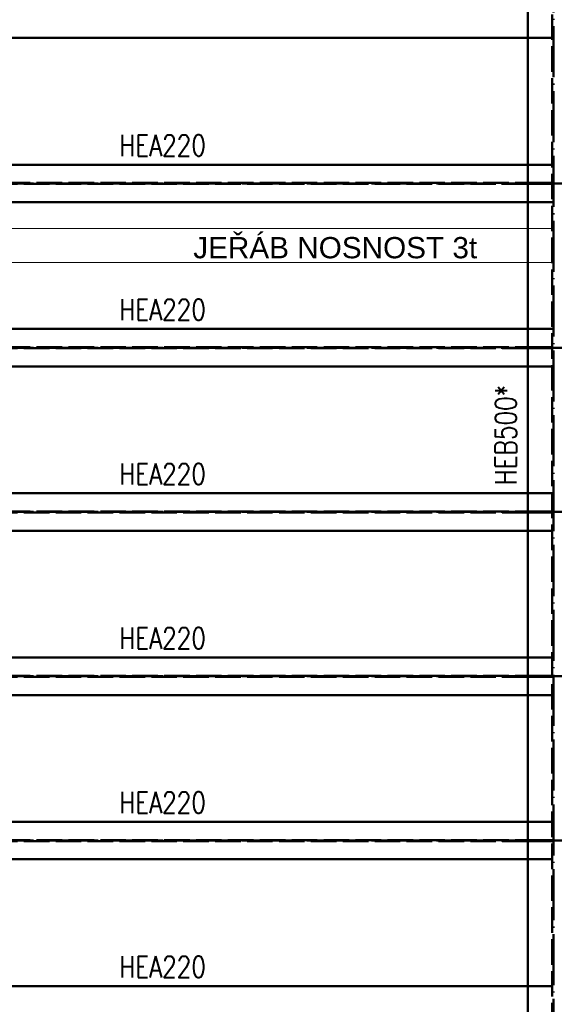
# Paper-space layout 'Layout1' of a CAD drawing. Extents: x -2 to 1033, y -36 to 596.
# Tile 14 of 69: x 161 to 224, y 347 to 463. Entities that reach past the tile are written whole.
import ezdxf

# ---------------------------------------------------------------- set-up
doc = ezdxf.new("R2010")
doc.units = 0
for name, pattern in [('ACAD_ISO02W100', [15, 12, -3]), ('ACAD_ISO04W100', [30.5, 24, -3, 0.5, -3]), ('HP_01_CER_B', [8, 5, -1, 1, -1])]:
    doc.linetypes.add(name, pattern=pattern)
for name, color, linetype, lineweight in [('SS_1.ET-HALA_TaO-RASTR', 7, 'HP_01_CER_B', 13), ('SS_2.ET-HALA_TaO-MOULDSHOP-HLAVNI_NOSNIK', 32, 'CONTINUOUS', 50), ('SS_2.ET-HALA_TaO-MOULDSHOP-JD-JERAB_3t', 9, 'CONTINUOUS', 13), ('SS_2.ET-HALA_TaO-MOULDSHOP-PODLAH.NOSNIK', 160, 'CONTINUOUS', 50), ('SS_POPIS_PROFILU', 13, 'CONTINUOUS', 25), ('SS_POPIS_PROFILU_S355', 2, 'CONTINUOUS', 35)]:
    doc.layers.add(name, color=color, linetype=linetype, lineweight=lineweight)
doc.styles.add('ARIAL', font='arial.ttf')
doc.styles.add('romans.shx', font='romans.shx', dxfattribs={"height": 5})

psp = doc.layouts.get("Layout1")

# ---------------------------------------------------------------- linework, layer by layer
at = {"layer": 'SS_1.ET-HALA_TaO-RASTR', "linetype": 'ACAD_ISO04W100', "ltscale": 0.25}
psp.add_line((29.7772, 424.1622), (477.0728, 424.1621), dxfattribs=at)
at = {"layer": 'SS_2.ET-HALA_TaO-MOULDSHOP-HLAVNI_NOSNIK', "color": 3, "linetype": 'ACAD_ISO02W100', "ltscale": 0.25}
psp.add_line((223.5617, 325.3622), (223.5617, 522.9621), dxfattribs=at)
at = {"layer": 'SS_2.ET-HALA_TaO-MOULDSHOP-HLAVNI_NOSNIK', "color": 7, "linetype": 'ACAD_ISO04W100', "ltscale": 0.25}
psp.add_line((223.7067, 522.9622), (223.7067, 325.3622), dxfattribs=at)
at = {"layer": 'SS_2.ET-HALA_TaO-MOULDSHOP-HLAVNI_NOSNIK', "color": 1, "linetype": 'Continuous', "ltscale": 0.25}
psp.add_line((220.7067, 329.7622), (220.7067, 520.6322), dxfattribs=at)
at = {"layer": 'SS_2.ET-HALA_TaO-MOULDSHOP-JD-JERAB_3t', "color": 9, "linetype": 'Continuous', "ltscale": 0.25}
for p, q in [((220.7067, 438.1622), (146.1067, 438.1622)), ((220.7067, 434.1622), (146.1067, 434.1622))]:
    psp.add_line(p, q, dxfattribs=at)
at = {"layer": 'SS_2.ET-HALA_TaO-MOULDSHOP-JD-JERAB_3t', "color": 252, "linetype": 'ACAD_ISO02W100', "ltscale": 0.25}
for p, q in [((223.5617, 438.1622), (220.7067, 438.1622)), ((223.8517, 438.1622), (223.5617, 438.1622)), ((223.8517, 438.1622), (223.5617, 438.1622)), ((223.5617, 434.1622), (220.7067, 434.1622)), ((223.8517, 434.1622), (223.5617, 434.1622)), ((223.5617, 434.1622), (223.8517, 434.1622))]:
    psp.add_line(p, q, dxfattribs=at)
at = {"layer": 'SS_2.ET-HALA_TaO-MOULDSHOP-PODLAH.NOSNIK', "color": 1, "linetype": 'Continuous', "ltscale": 0.25}
for p, q in [((220.7067, 460.6022), (136.7067, 460.6022)), ((220.7067, 445.6822), (136.7067, 445.6822)), ((220.7067, 441.2822), (136.7067, 441.2822)), ((136.7067, 426.3622), (220.7067, 426.3622)), ((220.7067, 421.9622), (136.7067, 421.9622)), ((136.7067, 407.0422), (220.7067, 407.0422)), ((220.7067, 402.6422), (136.7067, 402.6422)), ((220.7067, 387.7222), (136.7067, 387.7222)), ((220.7067, 383.3222), (136.7067, 383.3222)), ((136.7067, 368.4022), (220.7067, 368.4022)), ((220.7067, 364.0022), (136.7067, 364.0022)), ((220.7067, 349.0822), (136.7067, 349.0822))]:
    psp.add_line(p, q, dxfattribs=at)
at = {"layer": 'SS_2.ET-HALA_TaO-MOULDSHOP-PODLAH.NOSNIK', "color": 3, "linetype": 'ACAD_ISO02W100', "ltscale": 0.25}
for p, q in [((223.5617, 460.6022), (220.7067, 460.6022)), ((223.5617, 445.6822), (220.7067, 445.6822)), ((136.7067, 443.5522), (220.7067, 443.5522)), ((220.7067, 443.5522), (220.7653, 443.5522)), ((220.7653, 443.5522), (220.9067, 443.5522)), ((220.9067, 443.5522), (223.5617, 443.5522)), ((220.9067, 443.4122), (220.9067, 443.5522)), ((220.7067, 443.4122), (136.7067, 443.4122)), ((220.7653, 443.4122), (220.7067, 443.4122)), ((220.9067, 443.4122), (220.7653, 443.4122)), ((223.5617, 443.4122), (220.9067, 443.4122)), ((223.5617, 441.2822), (220.7067, 441.2822)), ((220.7067, 426.3622), (223.5617, 426.3622)), ((136.7067, 424.2322), (220.7067, 424.2322)), ((220.7067, 424.0922), (136.7067, 424.0922)), ((220.7067, 424.2322), (220.7653, 424.2322)), ((220.7653, 424.0922), (220.7067, 424.0922)), ((220.7653, 424.2322), (220.9067, 424.2322)), ((220.9067, 424.0922), (220.7653, 424.0922)), ((220.9067, 424.2322), (223.5617, 424.2322)), ((220.9067, 424.0922), (220.9067, 424.2322)), ((223.5617, 424.0922), (220.9067, 424.0922)), ((223.5617, 421.9622), (220.7067, 421.9622)), ((220.7067, 407.0422), (223.5617, 407.0422)), ((136.7067, 404.9122), (220.7067, 404.9122)), ((220.7067, 404.7722), (136.7067, 404.7722)), ((220.7067, 404.9122), (220.7653, 404.9122)), ((220.7653, 404.7722), (220.7067, 404.7722)), ((220.7653, 404.9122), (220.9067, 404.9122)), ((220.9067, 404.7722), (220.7653, 404.7722)), ((220.9067, 404.9122), (223.5617, 404.9122)), ((220.9067, 404.7722), (220.9067, 404.9122)), ((223.5617, 404.7722), (220.9067, 404.7722)), ((223.5617, 402.6422), (220.7067, 402.6422)), ((223.5617, 387.7222), (220.7067, 387.7222)), ((136.7067, 385.5922), (220.7067, 385.5922)), ((220.7067, 385.5922), (220.7653, 385.5922)), ((220.7653, 385.5922), (220.9067, 385.5922)), ((220.9067, 385.5922), (223.5617, 385.5922)), ((220.9067, 385.4522), (220.9067, 385.5922)), ((220.7067, 385.4522), (136.7067, 385.4522)), ((220.7653, 385.4522), (220.7067, 385.4522)), ((220.9067, 385.4522), (220.7653, 385.4522)), ((223.5617, 385.4522), (220.9067, 385.4522)), ((223.5617, 383.3222), (220.7067, 383.3222)), ((220.7067, 368.4022), (223.5617, 368.4022)), ((136.7067, 366.2722), (220.7067, 366.2722)), ((220.7067, 366.1322), (136.7067, 366.1322)), ((220.7067, 366.2722), (220.7653, 366.2722)), ((220.7653, 366.1322), (220.7067, 366.1322)), ((220.7653, 366.2722), (220.9067, 366.2722)), ((220.9067, 366.1322), (220.7653, 366.1322)), ((220.9067, 366.2722), (223.5617, 366.2722)), ((220.9067, 366.1322), (220.9067, 366.2722)), ((223.5617, 366.1322), (220.9067, 366.1322)), ((223.5617, 364.0022), (220.7067, 364.0022)), ((223.5617, 349.0822), (220.7067, 349.0822))]:
    psp.add_line(p, q, dxfattribs=at)
at = {"layer": 'SS_2.ET-HALA_TaO-MOULDSHOP-PODLAH.NOSNIK', "color": 7, "linetype": 'ACAD_ISO04W100', "ltscale": 0.25}
for p, q in [((133.7067, 443.4822), (223.7067, 443.4822)), ((223.7067, 443.4822), (332.0067, 443.4821)), ((133.7067, 424.1622), (223.7067, 424.1622)), ((223.7067, 424.1622), (332.0067, 424.1621)), ((133.7067, 404.8422), (223.7067, 404.8422)), ((223.7067, 404.8422), (332.0067, 404.8421)), ((133.7067, 385.5222), (223.7067, 385.5222)), ((223.7067, 385.5222), (332.0067, 385.5221)), ((133.7067, 366.2022), (223.7067, 366.2022)), ((223.7067, 366.2022), (332.0067, 366.2021))]:
    psp.add_line(p, q, dxfattribs=at)

# ---------------------------------------------------------------- texts
at = {"layer": 'SS_2.ET-HALA_TaO-MOULDSHOP-JD-JERAB_3t', "color": 2, "ltscale": 0.25, "style": 'ARIAL'}
psp.add_text('JEŘÁB NOSNOST 3t', height=2.5, dxfattribs=at).set_placement((181.3725, 434.6754))
at = {"layer": 'SS_POPIS_PROFILU', "color": 13, "style": 'romans.shx', "width": 0.8}
for p in [(172.6579, 446.7032), (172.6579, 427.3832), (172.6579, 408.0632), (172.6579, 388.7432), (172.6579, 369.4232), (172.6579, 350.1032)]:
    psp.add_text('HEA220', height=2.5, dxfattribs=at).set_placement(p)
at = {"layer": 'SS_POPIS_PROFILU_S355', "color": 2, "style": 'romans.shx', "width": 0.8}
psp.add_text('HEB500*', height=2.5, rotation=90, dxfattribs=at).set_placement((219.3583, 407.988))

doc.saveas('drawing.dxf')
